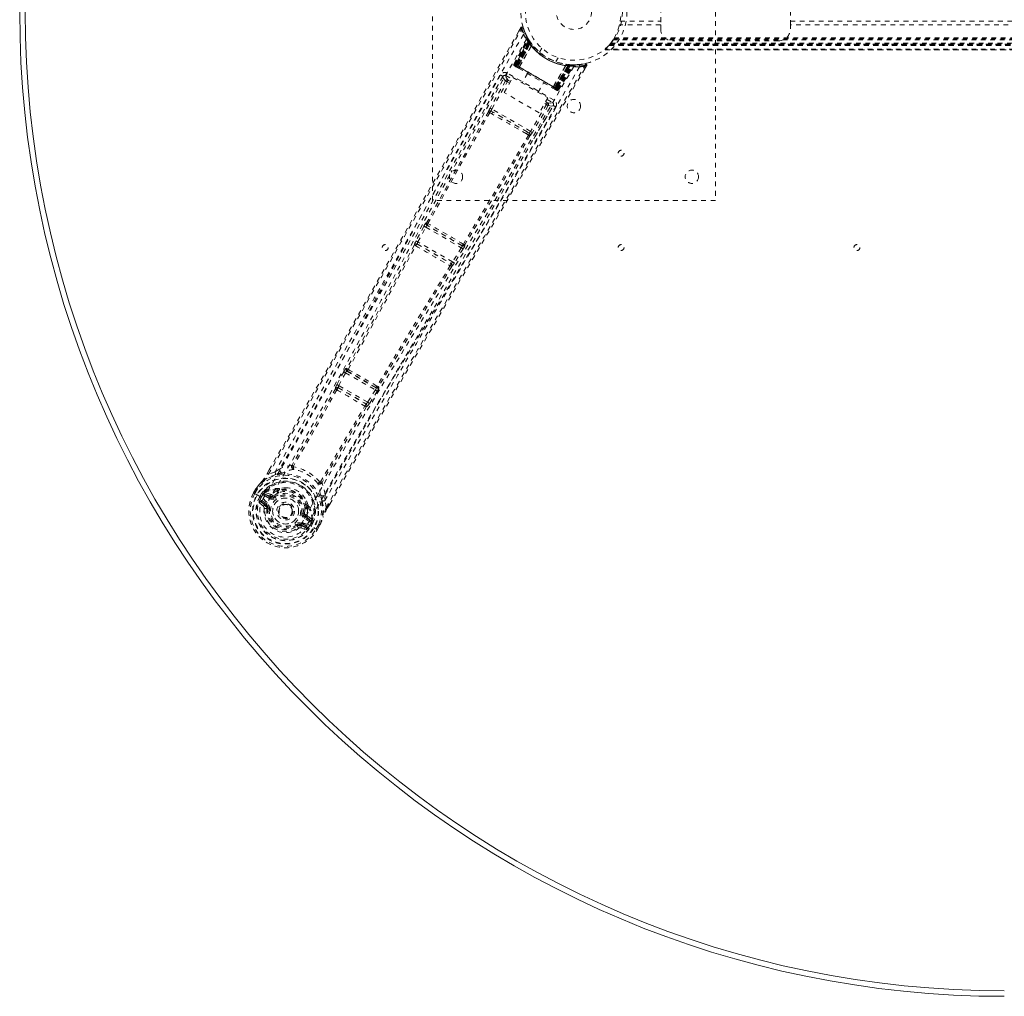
# Model space of a CAD drawing. Header units: inches. Extents: x 13.9 to 73.4, y 17.6 to 59.4.
# Tile 1 of 4: x 13.9 to 34.8, y 17.6 to 38.3. Entities that reach past the tile are written whole.
import ezdxf

# ---------------------------------------------------------------- set-up
doc = ezdxf.new("R2010")
doc.units = ezdxf.units.IN
doc.header["$MEASUREMENT"] = 0
doc.linetypes.add('SLD-Dashed', pattern=[0.075, 0.05, -0.025])
doc.linetypes.add('SLD-Solid', pattern=[0])

msp = doc.modelspace()

# ---------------------------------------------------------------- linework, layer by layer
at = {"color": 7, "linetype": 'SLD-Dashed', "lineweight": 0}
for p, q in [((22.636, 34.489), (22.636, 42.489)), ((28.636, 42.489), (28.636, 34.489)), ((27.476, 38.771), (27.476, 38.208)), ((30.226, 38.208), (30.226, 38.771)), ((26.586, 38.16), (26.6, 38.208)), ((27.476, 38.208), (26.6, 38.208)), ((26.618, 38.292), (27.476, 38.292)), ((27.476, 38.124), (27.476, 38.208)), ((30.226, 38.292), (57.046, 38.292)), ((57.046, 38.208), (30.226, 38.208)), ((30.226, 38.208), (30.226, 38.124)), ((24.508, 38.149), (24.466, 38.076)), ((24.365, 37.38), (24.649, 37.915)), ((24.376, 37.374), (24.657, 37.902)), ((24.67, 37.886), (24.392, 37.36)), ((24.392, 37.364), (24.668, 37.883)), ((24.677, 37.844), (24.398, 37.361)), ((24.402, 37.358), (24.68, 37.839)), ((24.41, 37.354), (24.685, 37.831)), ((24.688, 37.827), (24.413, 37.352)), ((24.697, 37.814), (24.426, 37.345)), ((24.429, 37.343), (24.699, 37.811)), ((24.45, 37.331), (24.709, 37.818)), ((24.71, 37.817), (24.451, 37.33)), ((24.656, 37.93), (24.649, 37.944)), ((24.657, 37.902), (24.649, 37.915)), ((24.707, 37.849), (24.667, 37.912)), ((24.709, 37.818), (24.668, 37.883)), ((24.677, 37.844), (24.7, 37.86)), ((24.68, 37.839), (24.677, 37.844)), ((24.68, 37.839), (24.704, 37.855)), ((24.685, 37.831), (24.709, 37.848)), ((24.688, 37.827), (24.711, 37.844)), ((24.697, 37.814), (24.72, 37.831)), ((24.699, 37.811), (24.723, 37.828)), ((24.7, 37.86), (24.704, 37.855)), ((24.708, 37.848), (24.707, 37.849)), ((24.711, 37.844), (24.709, 37.848)), ((24.709, 37.818), (24.71, 37.817)), ((24.72, 37.831), (24.723, 37.828)), ((24.751, 37.791), (24.749, 37.793)), ((60.876, 37.795), (26.396, 37.795)), ((60.872, 37.799), (26.399, 37.799)), ((26.4, 37.801), (60.871, 37.801)), ((26.402, 37.803), (60.869, 37.803)), ((26.419, 37.825), (60.853, 37.825)), ((26.463, 37.891), (60.808, 37.891)), ((26.479, 37.916), (60.793, 37.916)), ((26.489, 37.934), (60.782, 37.934)), ((29.976, 37.874), (27.726, 37.874)), ((24.475, 37.315), (24.733, 37.771)), ((24.734, 37.769), (24.477, 37.315)), ((24.734, 37.769), (24.733, 37.771)), ((24.957, 37.714), (24.909, 37.631)), ((26.295, 37.684), (60.976, 37.684)), ((60.975, 37.684), (26.297, 37.684)), ((26.297, 37.684), (60.974, 37.684)), ((60.963, 37.696), (26.309, 37.696)), ((26.383, 37.779), (26.379, 37.774)), ((60.892, 37.774), (26.379, 37.774)), ((26.379, 37.774), (60.892, 37.774)), ((26.383, 37.779), (60.888, 37.779)), ((26.384, 37.78), (60.887, 37.78)), ((60.885, 37.783), (26.386, 37.783)), ((26.386, 37.783), (60.885, 37.783)), ((24.365, 37.38), (24.376, 37.374)), ((25.255, 37.431), (25.304, 37.514)), ((25.476, 37.373), (25.473, 37.374)), ((25.52, 37.368), (25.517, 37.339)), ((25.524, 37.367), (25.521, 37.339)), ((25.524, 37.367), (25.553, 37.365)), ((25.873, 37.387), (25.745, 37.368)), ((25.214, 36.615), (24.224, 37.187)), ((24.374, 37.342), (24.377, 37.34)), ((24.378, 37.339), (24.378, 37.339)), ((24.384, 37.335), (24.388, 37.333)), ((24.388, 37.334), (24.396, 37.329)), ((24.392, 37.364), (24.45, 37.331)), ((24.396, 37.329), (24.399, 37.327)), ((25.273, 36.856), (24.402, 37.358)), ((24.403, 37.324), (24.461, 37.291)), ((24.413, 37.352), (25.262, 36.862)), ((24.426, 37.345), (24.429, 37.343)), ((25.246, 36.871), (24.429, 37.343)), ((24.451, 37.33), (24.45, 37.331)), ((24.475, 37.315), (24.477, 37.315)), ((24.654, 37.18), (24.538, 36.978)), ((25.198, 36.899), (25.463, 37.349)), ((25.465, 37.349), (25.199, 36.897)), ((25.224, 36.884), (25.516, 37.351)), ((25.518, 37.351), (25.226, 36.883)), ((25.517, 37.339), (25.246, 36.871)), ((25.249, 36.869), (25.521, 37.339)), ((25.262, 36.862), (25.536, 37.337)), ((25.541, 37.337), (25.265, 36.86)), ((25.55, 37.336), (25.273, 36.856)), ((25.277, 36.853), (25.556, 37.336)), ((25.28, 36.848), (25.596, 37.351)), ((25.283, 36.85), (25.595, 37.348)), ((25.299, 36.841), (25.616, 37.348)), ((25.311, 36.834), (25.632, 37.348)), ((25.465, 37.349), (25.463, 37.349)), ((25.516, 37.351), (25.518, 37.351)), ((25.595, 37.348), (25.518, 37.351)), ((25.539, 37.366), (25.536, 37.337)), ((25.543, 37.366), (25.539, 37.366)), ((25.543, 37.366), (25.541, 37.337)), ((25.546, 37.365), (25.544, 37.366)), ((25.62, 37.362), (25.546, 37.365)), ((25.552, 37.365), (25.55, 37.336)), ((25.556, 37.336), (25.55, 37.336)), ((25.552, 37.365), (25.558, 37.365)), ((25.558, 37.365), (25.556, 37.336)), ((25.558, 37.365), (25.568, 37.364)), ((25.585, 37.346), (25.581, 37.35)), ((25.632, 37.348), (25.616, 37.348)), ((25.657, 37.362), (25.641, 37.362)), ((25.733, 37.366), (25.662, 37.364)), ((25.862, 37.269), (25.905, 37.342)), ((25.905, 37.343), (25.879, 37.358)), ((24.131, 37.115), (23.73, 36.406)), ((24.183, 37.022), (23.859, 36.447)), ((23.898, 36.425), (24.222, 37)), ((24.131, 37.116), (24.13, 37.114)), ((24.136, 37.124), (24.131, 37.116)), ((24.143, 37.131), (24.132, 37.118)), ((24.157, 36.776), (24.34, 37.093)), ((24.183, 37.022), (24.222, 37)), ((24.194, 37.135), (24.321, 37.061)), ((24.27, 36.972), (24.222, 37)), ((24.293, 37.011), (24.245, 37.039)), ((24.34, 37.093), (25.085, 36.662)), ((24.876, 36.783), (24.992, 36.985)), ((24.902, 36.345), (24.157, 36.776)), ((25.185, 36.873), (25.243, 36.84)), ((25.198, 36.899), (25.199, 36.897)), ((25.226, 36.883), (25.224, 36.884)), ((25.226, 36.883), (25.283, 36.85)), ((25.246, 36.871), (25.249, 36.869)), ((25.247, 36.837), (25.251, 36.835)), ((25.258, 36.831), (25.262, 36.829)), ((25.262, 36.829), (25.264, 36.83)), ((25.269, 36.825), (25.269, 36.825)), ((25.27, 36.824), (25.273, 36.823)), ((25.299, 36.841), (25.311, 36.834)), ((25.085, 36.662), (24.902, 36.345)), ((25.016, 36.542), (25.053, 36.521)), ((25.038, 36.581), (25.075, 36.56)), ((25.067, 36.63), (25.184, 36.563)), ((23.851, 36.348), (23.893, 36.323)), ((23.925, 36.358), (23.884, 36.382)), ((24.717, 35.953), (23.898, 36.425)), ((24.646, 35.943), (23.925, 36.358)), ((25.053, 36.521), (24.717, 35.953)), ((25.091, 36.498), (24.755, 35.93)), ((24.784, 35.797), (25.198, 36.498)), ((25.198, 36.498), (25.199, 36.499)), ((25.199, 36.499), (25.203, 36.508)), ((25.2, 36.501), (25.206, 36.518)), ((24.687, 35.919), (24.646, 35.943)), ((24.631, 35.897), (24.674, 35.873)), ((28.636, 34.489), (22.636, 34.489)), ((22.456, 33.942), (22.289, 33.631)), ((22.328, 33.61), (22.495, 33.921)), ((22.495, 33.921), (23.249, 33.485)), ((22.514, 34.015), (22.507, 34.016)), ((22.524, 33.956), (22.53, 33.955)), ((23.266, 33.528), (22.524, 33.956)), ((23.064, 33.185), (22.328, 33.61)), ((22.256, 33.546), (22.256, 33.546)), ((22.318, 33.564), (22.318, 33.564)), ((22.318, 33.564), (23.03, 33.153)), ((23.249, 33.485), (23.064, 33.185)), ((23.287, 33.462), (23.102, 33.162)), ((23.262, 33.533), (23.266, 33.528)), ((23.326, 33.543), (23.322, 33.548)), ((23.03, 33.153), (23.029, 33.153)), ((23.045, 33.091), (23.045, 33.091)), ((20.822, 30.927), (20.809, 30.929)), ((20.755, 30.857), (20.611, 30.583)), ((20.65, 30.563), (20.794, 30.836)), ((20.794, 30.836), (21.429, 30.47)), ((20.826, 30.87), (20.839, 30.867)), ((21.442, 30.514), (20.826, 30.87)), ((20.582, 30.496), (20.583, 30.495)), ((20.611, 30.583), (20.596, 30.553)), ((20.644, 30.514), (20.644, 30.515)), ((20.644, 30.515), (21.225, 30.179)), ((21.264, 30.209), (20.65, 30.563)), ((21.433, 30.524), (21.442, 30.514)), ((21.493, 30.539), (21.502, 30.529)), ((21.429, 30.47), (21.264, 30.209)), ((21.466, 30.446), (21.301, 30.185)), ((21.225, 30.179), (21.224, 30.179)), ((21.239, 30.116), (21.24, 30.116)), ((21.301, 30.185), (21.282, 30.157)), ((19.132, 28.698), (19.176, 28.775)), ((19.178, 28.774), (19.133, 28.698)), ((19.299, 28.736), (19.158, 28.684)), ((19.299, 28.736), (19.407, 28.803)), ((18.906, 28.391), (18.904, 28.388)), ((18.845, 28.287), (18.904, 28.388)), ((18.845, 28.287), (18.848, 28.285)), ((18.905, 28.387), (18.846, 28.285)), ((18.848, 28.285), (18.895, 28.258)), ((18.929, 28.373), (18.871, 28.273)), ((18.895, 28.258), (18.915, 28.247)), ((18.915, 28.247), (18.92, 28.244)), ((18.92, 28.244), (19.05, 28.169)), ((18.976, 28.212), (19.013, 28.275)), ((18.976, 28.212), (18.976, 28.212)), ((19.038, 28.259), (19.002, 28.198)), ((19.007, 28.195), (19.002, 28.198)), ((19.046, 28.262), (19.007, 28.195)), ((19.038, 28.259), (19.013, 28.275)), ((19.013, 28.275), (19.013, 28.275)), ((19.038, 28.259), (19.053, 28.273)), ((19.053, 28.273), (19.046, 28.262)), ((19.075, 28.293), (19.07, 28.291)), ((19.183, 28.17), (19.071, 28.235)), ((19.075, 28.293), (19.089, 28.297)), ((19.086, 28.261), (19.21, 28.218)), ((19.198, 28.196), (19.086, 28.261)), ((19.089, 28.297), (19.089, 28.297)), ((19.089, 28.297), (19.089, 28.297)), ((19.2, 28.258), (19.089, 28.297)), ((19.21, 28.218), (19.198, 28.196)), ((19.266, 28.219), (19.279, 28.226)), ((19.279, 28.226), (19.296, 28.202)), ((19.355, 28.353), (19.343, 28.334)), ((19.373, 28.337), (19.361, 28.318)), ((19.375, 28.374), (19.394, 28.383)), ((20.362, 28.252), (20.357, 28.125)), ((18.962, 28.081), (19.053, 28.001)), ((19.097, 28.021), (19.006, 28.097)), ((19.006, 28.097), (19.107, 28.039)), ((19.021, 28.123), (19.122, 28.065)), ((19.05, 28.169), (19.05, 28.169)), ((19.097, 28.021), (19.107, 28.039)), ((19.384, 27.974), (19.388, 27.981)), ((19.388, 27.981), (19.397, 27.994)), ((19.964, 27.97), (19.975, 27.989)), ((19.998, 27.982), (19.987, 27.962)), ((20.005, 28.03), (20.006, 28.009)), ((20.383, 27.977), (20.357, 28.125)), ((20.407, 27.962), (20.458, 28.05)), ((20.408, 27.961), (20.459, 28.049)), ((19.127, 27.953), (19.127, 27.963)), ((19.151, 27.95), (19.127, 27.953)), ((19.897, 27.856), (19.926, 27.852)), ((19.926, 27.852), (19.926, 27.839)), ((19.953, 27.789), (19.941, 27.767)), ((20.053, 27.703), (19.941, 27.767)), ((19.953, 27.789), (20.053, 27.703)), ((20.082, 27.724), (19.993, 27.8)), ((19.766, 27.584), (19.751, 27.604)), ((19.773, 27.59), (19.766, 27.584)), ((19.802, 27.537), (19.766, 27.584)), ((19.839, 27.592), (19.85, 27.61)), ((19.95, 27.552), (19.839, 27.592)), ((19.85, 27.61), (19.95, 27.552)), ((19.865, 27.636), (19.965, 27.578)), ((20.038, 27.677), (19.926, 27.742)), ((19.991, 27.626), (20.121, 27.551)), ((20.073, 27.669), (20.035, 27.601)), ((20.035, 27.601), (20.04, 27.599)), ((20.04, 27.599), (20.075, 27.66)), ((20.101, 27.646), (20.065, 27.584)), ((20.08, 27.68), (20.073, 27.669)), ((20.075, 27.661), (20.08, 27.68)), ((20.101, 27.647), (20.075, 27.66)), ((20.082, 27.724), (20.086, 27.71)), ((20.087, 27.704), (20.086, 27.709)), ((20.101, 27.647), (20.101, 27.646)), ((20.17, 27.523), (20.228, 27.623)), ((20.194, 27.507), (20.252, 27.609)), ((20.195, 27.507), (20.253, 27.609)), ((20.253, 27.609), (20.255, 27.612)), ((19.844, 27.544), (19.959, 27.505)), ((20.121, 27.551), (20.126, 27.548)), ((20.126, 27.548), (20.146, 27.536)), ((20.146, 27.536), (20.192, 27.509)), ((20.192, 27.509), (20.195, 27.507))]:
    msp.add_line(p, q, dxfattribs=at)
at = {"color": 7, "linetype": 'SLD-Dashed', "lineweight": 0, "flags": 128}
for points in [[(24.564, 38.009), (23.773, 36.628), (22.995, 35.243), (22.228, 33.854), (21.469, 32.464), (20.875, 31.376), (20.277, 30.294), (19.671, 29.223), (19.05, 28.169)], [(19.158, 28.684), (19.528, 29.323), (19.918, 29.999), (20.328, 30.713), (20.758, 31.464), (21.152, 32.156), (21.562, 32.877), (21.656, 33.043), (21.751, 33.21), (21.847, 33.379), (21.912, 33.495), (21.976, 33.608), (22.043, 33.726), (22.113, 33.849), (22.336, 34.244), (22.584, 34.683), (22.858, 35.167), (23.03, 35.472), (23.213, 35.797), (23.411, 36.147), (23.596, 36.475), (23.837, 36.902), (24.052, 37.281), (24.239, 37.613), (24.4, 37.898), (24.534, 38.134)], [(19.176, 28.775), (20.488, 31.052), (21.832, 33.415), (23.171, 35.782), (24.508, 38.149)], [(24.508, 38.149), (24.508, 38.149), (24.51, 38.148), (24.516, 38.145), (24.524, 38.14), (24.529, 38.137), (24.534, 38.135)], [(24.56, 38.142), (24.556, 38.149), (24.55, 38.155), (24.543, 38.16), (24.535, 38.163), (24.528, 38.163), (24.52, 38.161), (24.514, 38.157), (24.509, 38.151)], [(24.534, 38.135), (24.545, 38.138), (24.554, 38.141), (24.56, 38.143), (24.563, 38.144)], [(24.652, 37.934), (24.652, 37.921), (24.649, 37.907)], [(24.652, 37.92), (24.65, 37.915), (24.65, 37.914)], [(24.67, 37.89), (24.668, 37.885), (24.667, 37.883)], [(24.677, 37.896), (24.681, 37.89), (24.7, 37.86)], [(26.396, 37.795), (26.387, 37.784), (26.383, 37.778)], [(24.398, 37.361), (24.385, 37.368), (24.374, 37.375), (24.367, 37.379), (24.365, 37.38)], [(24.376, 37.374), (24.379, 37.372), (24.387, 37.368), (24.397, 37.361), (24.41, 37.354)], [(25.902, 37.344), (25.905, 37.351), (25.906, 37.36), (25.904, 37.368), (25.901, 37.375), (25.897, 37.381), (25.89, 37.386), (25.883, 37.388), (25.876, 37.387)], [(25.633, 37.327), (24.835, 35.957), (24.025, 34.594), (23.205, 33.24), (22.38, 31.893), (21.735, 30.838), (21.097, 29.782), (20.474, 28.723), (19.874, 27.659)], [(25.755, 37.321), (24.955, 35.946), (24.145, 34.579), (23.325, 33.22), (22.501, 31.868), (21.855, 30.81), (21.217, 29.751), (20.594, 28.69), (19.991, 27.626)], [(20.383, 27.977), (20.789, 28.682), (21.214, 29.417), (21.658, 30.181), (22.062, 30.874), (22.323, 31.321), (22.597, 31.789), (22.884, 32.277), (23.169, 32.763), (23.417, 33.183), (23.745, 33.741), (24.095, 34.333), (24.466, 34.962), (24.81, 35.544), (25.879, 37.358)], [(20.459, 28.049), (21.769, 30.314), (23.142, 32.657), (24.524, 35.002), (25.905, 37.343)], [(24.224, 37.187), (24.212, 37.167), (24.203, 37.151), (24.196, 37.139), (24.194, 37.135)], [(24.392, 37.365), (24.389, 37.358), (24.389, 37.356)], [(24.389, 37.333), (24.389, 37.333), (24.391, 37.332), (24.393, 37.332), (24.397, 37.33)], [(24.426, 37.345), (24.419, 37.349), (24.412, 37.353), (24.406, 37.356), (24.401, 37.359), (24.397, 37.362), (24.394, 37.363), (24.392, 37.364), (24.392, 37.364)], [(24.403, 37.325), (24.404, 37.324), (24.405, 37.324)], [(24.451, 37.33), (24.449, 37.32), (24.45, 37.309)], [(24.475, 37.315), (24.455, 37.31), (24.45, 37.309)], [(24.463, 37.29), (24.642, 37.187), (24.823, 37.082), (25.005, 36.977), (25.183, 36.874)], [(24.477, 37.315), (24.656, 37.212), (24.838, 37.107), (25.019, 37.002), (25.198, 36.899)], [(24.08, 37.148), (23.895, 36.82), (23.684, 36.447), (23.453, 36.038), (23.244, 35.668), (23.135, 35.474), (23.025, 35.28), (22.916, 35.086), (22.792, 34.866), (22.666, 34.644), (22.545, 34.429), (22.297, 33.99), (22.067, 33.583), (21.854, 33.207), (21.646, 32.839), (21.404, 32.413), (20.989, 31.682), (20.569, 30.945), (20.133, 30.183), (19.707, 29.443), (19.299, 28.736)], [(24.132, 37.118), (22.564, 34.341), (20.992, 31.568), (19.407, 28.803)], [(24.132, 37.118), (24.138, 37.081), (24.183, 37.022)], [(24.245, 37.039), (24.199, 37.098), (24.194, 37.135)], [(24.245, 37.039), (24.244, 37.038), (24.243, 37.036), (24.241, 37.032), (24.238, 37.027), (24.235, 37.021), (24.231, 37.015), (24.227, 37.008), (24.222, 37)], [(25.199, 36.897), (25.205, 36.877), (25.206, 36.873)], [(25.206, 36.873), (25.217, 36.877), (25.224, 36.884)], [(25.283, 36.85), (25.283, 36.85), (25.282, 36.851), (25.279, 36.853), (25.274, 36.855), (25.269, 36.858), (25.263, 36.862), (25.256, 36.865), (25.249, 36.869)], [(25.251, 36.835), (25.254, 36.834), (25.256, 36.832), (25.258, 36.831), (25.259, 36.831)], [(25.252, 36.837), (25.254, 36.834), (25.256, 36.832), (25.257, 36.832), (25.257, 36.832)], [(25.265, 36.86), (25.278, 36.853), (25.289, 36.847), (25.296, 36.842), (25.299, 36.841)], [(25.311, 36.834), (25.308, 36.835), (25.301, 36.839), (25.29, 36.846), (25.277, 36.853)], [(25.075, 36.56), (25.075, 36.559), (25.073, 36.556), (25.071, 36.553), (25.068, 36.548), (25.065, 36.542), (25.061, 36.535), (25.057, 36.528), (25.053, 36.521)], [(25.184, 36.563), (25.149, 36.55), (25.075, 36.56)], [(25.184, 36.563), (25.186, 36.568), (25.193, 36.579), (25.203, 36.596), (25.214, 36.615)], [(20.357, 28.125), (20.727, 28.766), (21.114, 29.434), (21.518, 30.128), (21.905, 30.789), (22.297, 31.458), (22.69, 32.127), (23.073, 32.779), (23.442, 33.404), (23.785, 33.986), (24.169, 34.637), (24.53, 35.248), (24.885, 35.849), (25.252, 36.471)], [(20.362, 28.252), (21.963, 31.007), (23.579, 33.755), (25.2, 36.501)], [(23.823, 36.366), (23.165, 35.192), (22.514, 34.015)], [(22.542, 33.996), (23.193, 35.174), (23.851, 36.348)], [(23.898, 36.425), (23.885, 36.433), (23.872, 36.44), (23.863, 36.445), (23.859, 36.447)], [(24.631, 35.897), (24.448, 36.003), (24.262, 36.11), (24.076, 36.217), (23.893, 36.323)], [(24.646, 35.943), (24.469, 36.045), (24.29, 36.148), (24.107, 36.254), (23.925, 36.358)], [(25.091, 36.498), (25.087, 36.5), (25.079, 36.505), (25.067, 36.512), (25.053, 36.521)], [(25.091, 36.498), (25.165, 36.488), (25.196, 36.5)], [(24.687, 35.919), (24.7, 35.907), (24.705, 35.895)], [(24.755, 35.93), (24.751, 35.932), (24.743, 35.937), (24.73, 35.945), (24.717, 35.953)], [(24.674, 35.873), (23.986, 34.716), (23.292, 33.563)], [(24.703, 35.858), (24.016, 34.7), (23.322, 33.548)], [(23.002, 35.026), (22.305, 33.76), (21.551, 32.372), (20.96, 31.285), (20.364, 30.205), (19.758, 29.136), (19.137, 28.084)], [(22.495, 33.921), (22.488, 33.925), (22.481, 33.928), (22.475, 33.932), (22.469, 33.935), (22.464, 33.938), (22.46, 33.94), (22.458, 33.941), (22.456, 33.942)], [(22.289, 33.631), (22.274, 33.601), (22.273, 33.599)], [(22.328, 33.61), (22.321, 33.614), (22.314, 33.618), (22.308, 33.621), (22.302, 33.624), (22.297, 33.627), (22.293, 33.629), (22.291, 33.63), (22.289, 33.631)], [(22.256, 33.546), (21.539, 32.234), (20.822, 30.927)], [(20.85, 30.905), (21.567, 32.213), (22.284, 33.527)], [(23.287, 33.462), (23.286, 33.463), (23.283, 33.464), (23.28, 33.467), (23.275, 33.47), (23.269, 33.473), (23.263, 33.477), (23.256, 33.481), (23.249, 33.485)], [(23.014, 33.106), (22.235, 31.828), (21.46, 30.553)], [(23.045, 33.091), (22.267, 31.813), (21.493, 30.539)], [(23.051, 33.11), (23.051, 33.107), (23.045, 33.091)], [(23.102, 33.162), (23.1, 33.163), (23.098, 33.164), (23.094, 33.167), (23.089, 33.17), (23.084, 33.173), (23.077, 33.177), (23.071, 33.181), (23.064, 33.185)], [(23.102, 33.162), (23.083, 33.134), (23.082, 33.132)], [(20.794, 30.836), (20.787, 30.84), (20.781, 30.843), (20.774, 30.847), (20.769, 30.85), (20.764, 30.852), (20.76, 30.854), (20.757, 30.856), (20.755, 30.857)], [(20.794, 30.836), (20.798, 30.844), (20.802, 30.851), (20.811, 30.862), (20.819, 30.869), (20.826, 30.87)], [(20.583, 30.495), (20.126, 29.683), (19.662, 28.878)], [(20.65, 30.563), (20.643, 30.566), (20.637, 30.57), (20.63, 30.573), (20.625, 30.576), (20.62, 30.579), (20.616, 30.581), (20.613, 30.582), (20.611, 30.583)], [(21.442, 30.514), (21.444, 30.508), (21.443, 30.498), (21.437, 30.484), (21.433, 30.477), (21.429, 30.47)], [(20.611, 30.473), (20.154, 29.66), (19.69, 28.855)], [(21.466, 30.446), (21.465, 30.447), (21.462, 30.449), (21.458, 30.451), (21.453, 30.454), (21.448, 30.458), (21.442, 30.462), (21.435, 30.466), (21.429, 30.47)], [(20.265, 28.523), (20.73, 29.327), (21.206, 30.13)], [(21.239, 30.116), (20.764, 29.315), (20.299, 28.511)], [(21.264, 30.209), (21.259, 30.202), (21.253, 30.195), (21.242, 30.185), (21.232, 30.179), (21.229, 30.178), (21.226, 30.178), (21.225, 30.179)], [(21.301, 30.185), (21.297, 30.188), (21.288, 30.193), (21.276, 30.201), (21.264, 30.209)], [(19.656, 28.872), (19.529, 28.846), (19.407, 28.803)], [(19.656, 28.872), (19.653, 28.862), (19.652, 28.852), (19.654, 28.844), (19.659, 28.837), (19.667, 28.833), (19.675, 28.832), (19.684, 28.835), (19.693, 28.84)], [(19.69, 28.855), (19.689, 28.853), (19.689, 28.851), (19.689, 28.847), (19.693, 28.84)], [(19.316, 28.68), (19.167, 28.623), (19.021, 28.529)], [(19.158, 28.684), (19.153, 28.687), (19.148, 28.69), (19.143, 28.693), (19.138, 28.695), (19.135, 28.697), (19.133, 28.698), (19.132, 28.698), (19.132, 28.698)], [(19.463, 28.714), (19.455, 28.712), (19.442, 28.709)], [(18.904, 28.388), (18.962, 28.464), (19.014, 28.521)], [(19.021, 28.529), (18.967, 28.47), (18.906, 28.391)], [(18.906, 28.391), (18.907, 28.391), (18.908, 28.389), (18.911, 28.388), (18.914, 28.385), (18.917, 28.383), (18.921, 28.38), (18.925, 28.376), (18.929, 28.373)], [(19.021, 28.529), (19.017, 28.525), (19.014, 28.521)], [(19.545, 28.395), (19.488, 28.397), (19.394, 28.383)], [(20.251, 28.518), (20.25, 28.508), (20.253, 28.499), (20.258, 28.492), (20.265, 28.488), (20.273, 28.487), (20.282, 28.489), (20.29, 28.494), (20.297, 28.502)], [(20.251, 28.518), (20.258, 28.519), (20.262, 28.52), (20.264, 28.521), (20.265, 28.523)], [(20.362, 28.252), (20.338, 28.379), (20.297, 28.502)], [(18.871, 28.273), (18.866, 28.276), (18.86, 28.279), (18.855, 28.282), (18.851, 28.284), (18.848, 28.285), (18.846, 28.286), (18.845, 28.287), (18.845, 28.287)], [(18.904, 28.388), (18.904, 28.388), (18.905, 28.387), (18.907, 28.386), (18.91, 28.384), (18.914, 28.382), (18.919, 28.379), (18.924, 28.376), (18.929, 28.373)], [(19.002, 28.198), (18.999, 28.199), (18.993, 28.203), (18.986, 28.207), (18.976, 28.212)], [(19.038, 28.259), (19.038, 28.259), (19.038, 28.259)], [(19.071, 28.235), (19.056, 28.247), (19.046, 28.262)], [(19.086, 28.261), (19.085, 28.26), (19.084, 28.259), (19.083, 28.256), (19.081, 28.253), (19.079, 28.249), (19.076, 28.245), (19.074, 28.24), (19.071, 28.235)], [(19.183, 28.17), (19.186, 28.175), (19.189, 28.18), (19.191, 28.184), (19.193, 28.188), (19.195, 28.192), (19.197, 28.194), (19.198, 28.196), (19.198, 28.196)], [(19.235, 28.264), (19.214, 28.256), (19.2, 28.258)], [(19.343, 28.334), (19.291, 28.306), (19.235, 28.264)], [(19.314, 28.179), (19.311, 28.183), (19.308, 28.188), (19.305, 28.192), (19.302, 28.195), (19.3, 28.198), (19.298, 28.2), (19.297, 28.202), (19.296, 28.202)], [(20.262, 28.235), (20.258, 28.248), (20.257, 28.256)], [(18.975, 28.129), (18.999, 28.13), (19.021, 28.123)], [(19.021, 28.123), (19.018, 28.118), (19.015, 28.113), (19.013, 28.109), (19.011, 28.105), (19.009, 28.102), (19.007, 28.099), (19.006, 28.097), (19.006, 28.097)], [(19.874, 27.659), (19.831, 27.594), (19.773, 27.54), (19.704, 27.499), (19.627, 27.473), (19.545, 27.463), (19.463, 27.469), (19.382, 27.49), (19.305, 27.525), (19.237, 27.573), (19.178, 27.633), (19.132, 27.702), (19.1, 27.777), (19.084, 27.857), (19.084, 27.937), (19.103, 28.014), (19.137, 28.084)], [(19.122, 28.065), (19.119, 28.06), (19.116, 28.055), (19.114, 28.05), (19.112, 28.047), (19.11, 28.043), (19.108, 28.041), (19.107, 28.039), (19.107, 28.039)], [(19.926, 27.852), (19.934, 27.918), (19.933, 27.973)], [(20.005, 28.03), (19.969, 28.119), (19.939, 28.167)], [(20.301, 28.111), (20.326, 27.954), (20.318, 27.78)], [(20.408, 27.961), (20.408, 27.961), (20.408, 27.962), (20.406, 27.963), (20.402, 27.965), (20.398, 27.968), (20.393, 27.971), (20.388, 27.974), (20.383, 27.977)], [(19.18, 27.947), (19.175, 27.947), (19.169, 27.948), (19.164, 27.949), (19.16, 27.949), (19.156, 27.95), (19.153, 27.95), (19.151, 27.95), (19.151, 27.95)], [(19.867, 27.86), (19.873, 27.859), (19.878, 27.858), (19.883, 27.857), (19.888, 27.857), (19.891, 27.856), (19.894, 27.856), (19.896, 27.856), (19.897, 27.856)], [(19.926, 27.742), (19.928, 27.746), (19.931, 27.751), (19.934, 27.756), (19.936, 27.76), (19.938, 27.763), (19.939, 27.765), (19.94, 27.767), (19.941, 27.767)], [(19.987, 27.962), (19.988, 27.903), (19.981, 27.833)], [(19.981, 27.833), (19.984, 27.811), (19.993, 27.8)], [(20.253, 27.609), (20.29, 27.697), (20.314, 27.77)], [(20.255, 27.612), (20.289, 27.694), (20.318, 27.78)], [(20.314, 27.77), (20.316, 27.775), (20.318, 27.78)], [(19.733, 27.628), (19.737, 27.623), (19.74, 27.619), (19.743, 27.614), (19.746, 27.611), (19.748, 27.608), (19.75, 27.606), (19.751, 27.604), (19.751, 27.604)], [(19.865, 27.636), (19.862, 27.631), (19.859, 27.626), (19.856, 27.622), (19.854, 27.618), (19.852, 27.615), (19.851, 27.612), (19.85, 27.61), (19.85, 27.61)], [(19.95, 27.552), (19.951, 27.552), (19.952, 27.554), (19.953, 27.556), (19.955, 27.559), (19.957, 27.563), (19.96, 27.568), (19.963, 27.573), (19.965, 27.578)], [(19.965, 27.578), (19.983, 27.562), (19.994, 27.541)], [(20.038, 27.677), (20.041, 27.682), (20.043, 27.686), (20.046, 27.691), (20.048, 27.695), (20.05, 27.698), (20.051, 27.7), (20.052, 27.702), (20.053, 27.703)], [(20.073, 27.669), (20.055, 27.67), (20.038, 27.677)], [(20.075, 27.661), (20.075, 27.66), (20.075, 27.66)], [(20.255, 27.612), (20.255, 27.613), (20.253, 27.613), (20.25, 27.614), (20.247, 27.616), (20.242, 27.617), (20.238, 27.619), (20.233, 27.621), (20.228, 27.623)], [(20.228, 27.623), (20.233, 27.62), (20.239, 27.617), (20.243, 27.614), (20.247, 27.612), (20.251, 27.61), (20.253, 27.609), (20.254, 27.608), (20.253, 27.609)], [(20.195, 27.507), (20.196, 27.507), (20.195, 27.508), (20.193, 27.509), (20.19, 27.511), (20.186, 27.513), (20.181, 27.516), (20.176, 27.52), (20.17, 27.523)]]:
    msp.add_lwpolyline(points, dxfattribs=at)
at = {"color": 7, "linetype": 'SLD-Dashed', "lineweight": 0}
for centre, radius in [((25.636, 38.489), 1.125), ((25.636, 38.489), 1.03), ((25.636, 38.489), 0.375), ((25.636, 36.489), 0.141), ((26.636, 35.489), 0.0625), ((23.136, 34.989), 0.141), ((28.136, 34.989), 0.141), ((21.636, 33.489), 0.0625), ((26.636, 33.489), 0.0625), ((31.636, 33.489), 0.0625), ((19.524, 27.903), 0.7), ((19.524, 27.903), 0.69), ((19.524, 27.903), 0.623), ((19.524, 27.903), 0.32), ((19.524, 27.903), 0.275), ((19.524, 27.903), 0.188), ((19.524, 27.903), 0.157), ((19.524, 27.903), 0.142), ((19.524, 27.903), 0.14), ((19.524, 27.903), 0.138)]:
    msp.add_circle(centre, radius, dxfattribs=at)
at = {"color": 7, "linetype": 'SLD-Solid', "lineweight": 15}
for radius in [20.875, 20.757, 20.757]:
    msp.add_arc((34.761, 38.489), radius, 90, 270, dxfattribs=at)
at = {"color": 7, "linetype": 'SLD-Dashed', "lineweight": 0}
for centre, radius, start, end in [((25.511, 38.489), 1.125, 329.3836, 30.6164), ((24.534, 38.135), 0.03, 17.8474, 150.5307), ((25.649, 38.522), 1.2, 198.106, 205.335), ((25.636, 38.49), 1.158, 197.8712, 282.137), ((25.629, 38.487), 1.12, 197.8965, 205.3624), ((24.59, 37.994), 0.03, 25.9293, 149.734), ((25.741, 38.7), 1.365, 210.418, 215.5491), ((25.636, 38.489), 1.128, 205.3419, 210.4724), ((27.726, 38.124), 0.25, 180, 270), ((29.976, 38.124), 0.25, 270, 0), ((158.756, -39.836), 155.028, 149.90243, 151.09995), ((24.66, 37.875), 0.0429, 84.1693, 132.9914), ((25.652, 38.517), 1.19, 210.88, 269.1199), ((24.623, 37.93), 0.03, 331.9852, 28.9177), ((25.606, 38.472), 1.093, 208.909, 209.8163), ((25.441, 38.177), 0.834, 198.2483, 203.5361), ((24.588, 37.908), 0.0707, 1.4566, 28.8969), ((24.63, 37.916), 0.0299, 331.8945, 29.7037), ((25.491, 38.405), 0.959, 209.6189, 212.5208), ((25.654, 38.502), 1.151, 209.9201, 213.9608), ((25.42, 38.165), 0.807, 199.0817, 204.4653), ((25.636, 38.489), 1.128, 210.4734, 269.5266), ((24.641, 37.897), 0.03, 346.8686, 31.2468), ((24.641, 37.897), 0.0299, 331.8036, 30.7477), ((25.633, 38.488), 1.125, 210.7753, 215.7153), ((25.441, 38.17), 0.825, 200.4051, 205.5784), ((25.635, 38.488), 1.155, 214.2141, 265.7859), ((25.635, 38.488), 1.155, 214.9104, 265.0896), ((25.635, 38.488), 1.155, 215.8864, 264.1136), ((24.683, 37.833), 0.0297, 331.4818, 34.4704), ((24.684, 37.831), 0.0297, 331.4745, 34.5491), ((25.376, 38.125), 0.734, 204.76, 208.7634), ((24.718, 37.799), 0.0311, 298.3176, 349.6523), ((24.717, 37.8), 0.0345, 298.95, 345.1658), ((25.535, 38.468), 1.092, 314.2395, 322.383), ((25.503, 38.496), 1.135, 320.8535, 322.1429), ((25.509, 38.491), 1.127, 322.1438, 323.8247), ((25.511, 38.489), 1.125, 322.4057, 333.3055), ((25.617, 38.458), 1.12, 217.9259, 262.0742), ((25.506, 38.494), 1.131, 314.3107, 315.1779), ((24.391, 37.366), 0.03, 152.0016, 239.99), ((24.392, 37.366), 0.0305, 152.3693, 219.3669), ((24.403, 37.359), 0.03, 151.9727, 216.5677), ((25.497, 37.349), 0.0345, 134.8323, 181.0467), ((25.496, 37.349), 0.031, 130.2246, 181.6901), ((25.613, 38.231), 0.868, 263.5576, 265.483), ((25.525, 37.259), 0.109, 61.2433, 90.4845), ((25.637, 38.482), 1.12, 274.6371, 282.1027), ((25.879, 37.358), 0.03, 329.4731, 102.1523), ((25.817, 37.36), 0.0624, 358.3196, 26.0893), ((24.171, 37.096), 0.105, 59.9149, 150.6379), ((24.404, 37.361), 0.0315, 207.953, 240.6799), ((24.346, 37.23), 0.114, 70.0899, 73.9864), ((25.117, 36.942), 0.831, 149.7778, 151.6228), ((24.418, 37.35), 0.03, 151.9354, 239.9311), ((24.753, 37.148), 0.409, 149.0014, 153.059), ((24.772, 37.137), 0.422, 149.0383, 152.9689), ((24.775, 37.135), 0.422, 149.038, 152.969), ((24.807, 37.117), 0.444, 149.0916, 152.8285), ((24.806, 37.117), 0.439, 149.0711, 152.8488), ((24.476, 37.317), 0.0299, 151.7964, 239.8158), ((24.477, 37.313), 0.0265, 188.3688, 239.3865), ((25.45, 38.081), 0.733, 271.2389, 275.244), ((25.542, 37.336), 0.0297, 85.4508, 148.5183), ((25.543, 37.336), 0.0297, 85.5327, 148.518), ((25.459, 38.149), 0.812, 274.3826, 279.6348), ((25.464, 38.138), 0.805, 275.5277, 280.9268), ((25.461, 38.17), 0.839, 276.4799, 281.7353), ((25.542, 37.226), 0.137, 59.4097, 83.5135), ((25.62, 37.332), 0.0299, 89.2526, 148.1931), ((25.642, 37.332), 0.0299, 90.3029, 148.0922), ((25.636, 38.202), 0.841, 268.7967, 270.3459), ((25.636, 38.489), 1.128, 269.5267, 274.6574), ((25.592, 37.337), 0.0429, 347.0198, 35.8234), ((25.657, 37.332), 0.03, 91.0801, 148.0122), ((25.765, 38.684), 1.364, 264.4493, 269.585), ((25.729, 37.336), 0.03, 330.2579, 94.079), ((25.657, 38.523), 1.206, 274.6781, 281.8739), ((22.682, 34.642), 2.869, 59.6423, 60.8404), ((24.171, 37.096), 0.045, 60.0216, 127.9885), ((24.223, 37), 0.0451, 60.4276, 150.3565), ((25.196, 36.897), 0.0266, 240.7966, 291.4522), ((25.2, 36.899), 0.0299, 240.1886, 328.2023), ((24.859, 37.087), 0.444, 327.1765, 330.915), ((24.864, 37.084), 0.441, 327.1574, 330.924), ((25.256, 36.872), 0.0353, 231.8126, 320.6773), ((25.258, 36.866), 0.03, 240.0619, 328.0701), ((24.892, 37.068), 0.424, 327.0394, 330.9574), ((24.529, 37.282), 0.849, 328.4161, 330.2233), ((24.913, 37.055), 0.411, 326.9427, 330.9787), ((25.274, 36.858), 0.0315, 239.3122, 272.3685), ((25.187, 36.741), 0.117, 45.8685, 49.5832), ((25.274, 36.857), 0.03, 263.5055, 328.0139), ((25.285, 36.85), 0.03, 240.0049, 328.005), ((25.285, 36.851), 0.0305, 260.7159, 327.6404), ((25.052, 36.521), 0.0451, 329.6202, 59.5733), ((25.161, 36.524), 0.045, 352.0114, 59.9811), ((25.162, 36.524), 0.105, 329.3649, 60.0824), ((24.103, 36.291), 0.289, 147.3516, 165.0238), ((23.863, 36.342), 0.0456, 61.9247, 149.0008), ((23.974, 36.575), 0.258, 234.2202, 241.5617), ((23.919, 36.316), 0.075, 118.0013, 154.8137), ((23.961, 36.38), 0.0773, 144.5425, 178.3779), ((23.954, 36.3), 0.0652, 116.4293, 159.4424), ((23.792, 34.026), 2.847, 59.1562, 60.3636), ((24.581, 35.939), 0.0652, 320.5443, 3.5502), ((24.611, 35.916), 0.0756, 325.3467, 1.8411), ((24.646, 35.985), 0.0773, 301.6267, 335.4607), ((24.498, 36.063), 0.289, 314.9803, 332.6489), ((24.809, 36.093), 0.258, 238.4434, 245.7785), ((24.67, 35.879), 0.0384, 327.088, 25.3583), ((22.66, 33.856), 0.222, 133.6408, 157.1176), ((22.553, 33.903), 0.0601, 118.5982, 163.1024), ((22.547, 33.995), 0.0451, 151.9416, 239.4406), ((22.553, 33.994), 0.0451, 151.9705, 239.4213), ((22.603, 34.117), 0.136, 228.8646, 243.2832), ((22.587, 33.962), 0.057, 142.6073, 186.4852), ((6.385, 5.146), 33.025, 59.2674, 60.7326), ((4.849, 2.486), 36.137, 59.3136, 60.6865), ((22.379, 33.574), 0.0626, 144.4874, 188.452), ((22.373, 33.537), 0.118, 147.9873, 175.3644), ((22.296, 33.525), 0.0451, 60.6349, 151.6303), ((22.295, 33.525), 0.0451, 60.6329, 151.6273), ((22.339, 33.637), 0.123, 227.656, 243.6636), ((22.349, 33.502), 0.0697, 116.9332, 159.0868), ((39.432, 62.385), 33.569, 239.2813, 240.7188), ((39.349, 62.241), 33.353, 239.2945, 240.7055), ((23.205, 33.526), 0.0601, 316.8997, 1.4048), ((23.239, 33.585), 0.0567, 293.3815, 337.5243), ((23.284, 33.572), 0.0451, 240.5767, 328.031), ((23.288, 33.567), 0.0451, 240.5559, 328.0599), ((23.111, 33.596), 0.222, 322.8826, 346.3592), ((23.366, 33.677), 0.136, 236.7375, 251.115), ((22.96, 33.15), 0.0697, 320.9149, 3.0614), ((23.083, 33.21), 0.125, 236.4462, 252.2339), ((23.008, 33.116), 0.0433, 352.7769, 60.217), ((23.007, 33.211), 0.0626, 291.5478, 335.5131), ((23.007, 33.114), 0.0451, 328.3697, 59.3683), ((22.978, 33.188), 0.118, 304.6432, 332.0161), ((20.91, 30.799), 0.165, 127.6352, 159.4036), ((20.849, 30.909), 0.0451, 152.489, 239.1375), ((20.862, 30.906), 0.0451, 152.598, 239.1072), ((20.891, 30.987), 0.092, 221.465, 243.9856), ((20.9, 30.869), 0.0613, 143.9432, 181.5353), ((2.644, -1.333), 37.023, 59.4551, 60.5446), ((4.699, 2.226), 32.876, 59.4017, 60.5982), ((20.675, 30.503), 0.0933, 147.5408, 184.1276), ((20.622, 30.475), 0.0451, 61.043, 152.1405), ((20.623, 30.474), 0.0451, 61.0458, 152.1507), ((20.65, 30.552), 0.0879, 220.2467, 243.9549), ((20.692, 30.441), 0.0872, 123.1868, 158.1971), ((20.7, 30.531), 0.0588, 147.8432, 196.6282), ((37.623, 59.252), 33.379, 239.4252, 240.5748), ((21.404, 30.577), 0.0607, 298.3041, 336.2217), ((21.455, 30.563), 0.0451, 240.8935, 327.4006), ((21.464, 30.553), 0.0451, 240.8628, 327.5121), ((21.511, 30.629), 0.0919, 236.0261, 258.5405), ((21.339, 30.551), 0.165, 320.5912, 352.37), ((37.274, 58.648), 32.734, 239.3991, 240.6007), ((21.137, 30.184), 0.0873, 321.8121, 356.8072), ((21.255, 30.204), 0.0889, 236.1777, 259.6245), ((21.201, 30.14), 0.0451, 327.853, 58.9518), ((21.202, 30.14), 0.0451, 327.8598, 58.9548), ((21.2, 30.2), 0.0933, 295.8682, 332.466), ((19.711, 28.845), 0.0608, 153.6686, 256.5416), ((19.65, 28.885), 0.0143, 297.568, 333.3405), ((19.727, 28.925), 0.0795, 216.0566, 242.5044), ((19.769, 28.818), 0.0786, 163.3263, 203.7343), ((19.517, 27.891), 0.965, 40.5265, 79.4746), ((19.524, 27.903), 0.787, 338.3239, 141.6761), ((19.524, 27.903), 0.758, 338.3239, 141.6761), ((18.077, 29.274), 1.202, 321.1861, 331.3433), ((16.342, 31.048), 3.677, 316.7621, 319.9883), ((19.924, 28.892), 0.644, 194.088, 199.258), ((19.865, 26.546), 2.204, 101.0581, 104.4318), ((19.461, 28.775), 0.0608, 152.3829, 271.9694), ((19.837, 27.91), 0.888, 99.1312, 114.9703), ((19.553, 27.954), 0.844, 39.7729, 80.2274), ((19.524, 27.903), 0.632, 336.0642, 143.9358), ((19.524, 27.903), 0.602, 336.2697, 143.7303), ((19.533, 27.919), 0.476, 31.4721, 88.5268), ((20.193, 28.572), 0.0786, 276.2587, 316.6743), ((20.246, 28.536), 0.0608, 223.4569, 326.3325), ((19.373, 28.178), 0.887, 5.0285, 20.8703), ((20.308, 28.59), 0.0795, 237.4916, 263.9419), ((20.311, 28.503), 0.0143, 146.647, 182.4538), ((19.524, 27.903), 0.78, 150, 329.4852), ((19.524, 27.903), 0.78, 150.5288, 329.4712), ((19.524, 27.903), 0.75, 150.4561, 329.5439), ((19.524, 27.903), 0.629, 150.5444, 329.4556), ((19.524, 27.903), 0.599, 150.5443, 329.4557), ((19.524, 27.903), 0.593, 150.5524, 157.6091), ((19.144, 28.202), 0.115, 129.7045, 142.2766), ((19.101, 28.288), 0.0306, 173.8359, 240.9604), ((19.36, 27.893), 0.491, 86.1266, 125.5133), ((19.308, 27.916), 0.44, 83.9345, 119.9017), ((19.226, 28.243), 0.0299, 150.9985, 238.949), ((19.242, 28.273), 0.089, 240, 307.226), ((19.237, 28.268), 0.0565, 241.9565, 301.5683), ((19.264, 28.253), 0.031, 160.1646, 298.1963), ((19.582, 27.874), 0.465, 115.8368, 130.7956), ((19.524, 27.903), 0.376, 352.774, 127.226), ((19.524, 27.903), 0.346, 352.7739, 127.226), ((19.371, 28.322), 0.0305, 155.6311, 286.0659), ((19.385, 28.362), 0.0504, 214.2147, 241.7592), ((19.395, 28.335), 0.0444, 117.3976, 154.9914), ((19.397, 28.382), 0.0506, 214.3112, 241.7601), ((19.518, 27.893), 0.453, 9.7483, 110.251), ((19.398, 28.325), 0.0371, 190.1665, 240.7273), ((19.4, 28.32), 0.0326, 102.1589, 148.3699), ((19.527, 27.908), 0.411, 9.0114, 110.9887), ((19.431, 28.368), 0.0404, 157.316, 202.7701), ((19.505, 27.871), 0.494, 16.9724, 103.0277), ((20.311, 28.284), 0.0608, 208.0304, 327.6179), ((18.179, 27.52), 2.203, 15.5676, 18.9429), ((19.165, 28.051), 0.206, 157.6589, 171.6605), ((18.99, 28.072), 0.0299, 58.0459, 162.1116), ((19.517, 27.892), 0.543, 149.3658, 330.634), ((19.262, 28.3), 0.249, 211.7027, 239.8647), ((19.082, 27.994), 0.0301, 61.4543, 167.6211), ((19.023, 27.967), 0.0455, 352.5188, 48.6566), ((19.056, 27.962), 0.0714, 0.3057, 55.2571), ((19.062, 27.962), 0.089, 352.774, 60), ((19.062, 27.962), 0.119, 352.7751, 59.9998), ((19.242, 28.273), 0.119, 240, 307.2265), ((19.524, 27.903), 0.275, 0.0001, 179.9999), ((19.524, 27.903), 0.156, 35.1542, 80.0596), ((19.962, 27.98), 0.0305, 193.9335, 324.3681), ((19.952, 28.005), 0.0371, 239.277, 289.8281), ((19.947, 28.005), 0.0326, 331.6469, 17.8226), ((20.002, 28.032), 0.0506, 238.2495, 265.6796), ((19.973, 28.055), 0.0404, 277.2307, 322.6884), ((19.962, 28.007), 0.0444, 325.0223, 2.6838), ((19.643, 27.723), 0.439, 0.0688, 36.0862), ((19.591, 27.755), 0.497, 354.8148, 33.6301), ((20.181, 28.743), 0.643, 280.7369, 285.9141), ((23.842, 26.719), 3.68, 160.0125, 163.2359), ((19.524, 27.903), 0.459, 172.774, 307.226), ((18.921, 26.566), 1.403, 81.5623, 83.9859), ((19.524, 27.903), 0.4, 172.774, 307.226), ((19.524, 27.903), 0.376, 172.774, 307.226), ((19.524, 27.903), 0.346, 172.7737, 307.2262), ((19.524, 27.903), 0.275, 180.0001, 359.9999), ((19.985, 27.845), 0.119, 172.775, 239.9994), ((19.985, 27.845), 0.089, 172.774, 240), ((19.957, 27.853), 0.031, 181.592, 320.0516), ((19.983, 27.837), 0.0567, 178.2294, 237.9769), ((19.967, 27.815), 0.0299, 241.048, 329.0022), ((19.991, 28.013), 0.0505, 238.2739, 265.7476), ((21.434, 27.336), 1.202, 148.657, 158.8135), ((19.805, 27.533), 0.119, 60.0006, 127.2249), ((19.805, 27.533), 0.089, 60, 127.226), ((19.809, 27.527), 0.0715, 64.7817, 119.7581), ((19.824, 27.566), 0.0301, 312.3481, 58.5773), ((19.996, 27.867), 0.242, 239.7354, 268.8249), ((19.524, 27.903), 0.593, 322.3909, 329.4476), ((19.61, 26.842), 0.871, 58.4818, 60.4325), ((20.068, 27.729), 0.0305, 239.0383, 306.1741), ((20.003, 27.715), 0.0842, 335.3864, 352.6394), ((20.228, 27.623), 0.03, 330.2178, 335.2738), ((19.829, 27.501), 0.0455, 71.3595, 127.465), ((19.936, 27.525), 0.0299, 317.8913, 61.9516), ((19.831, 27.667), 0.206, 308.341, 322.3411)]:
    msp.add_arc(centre, radius, start, end, dxfattribs=at)

doc.saveas('drawing.dxf')
